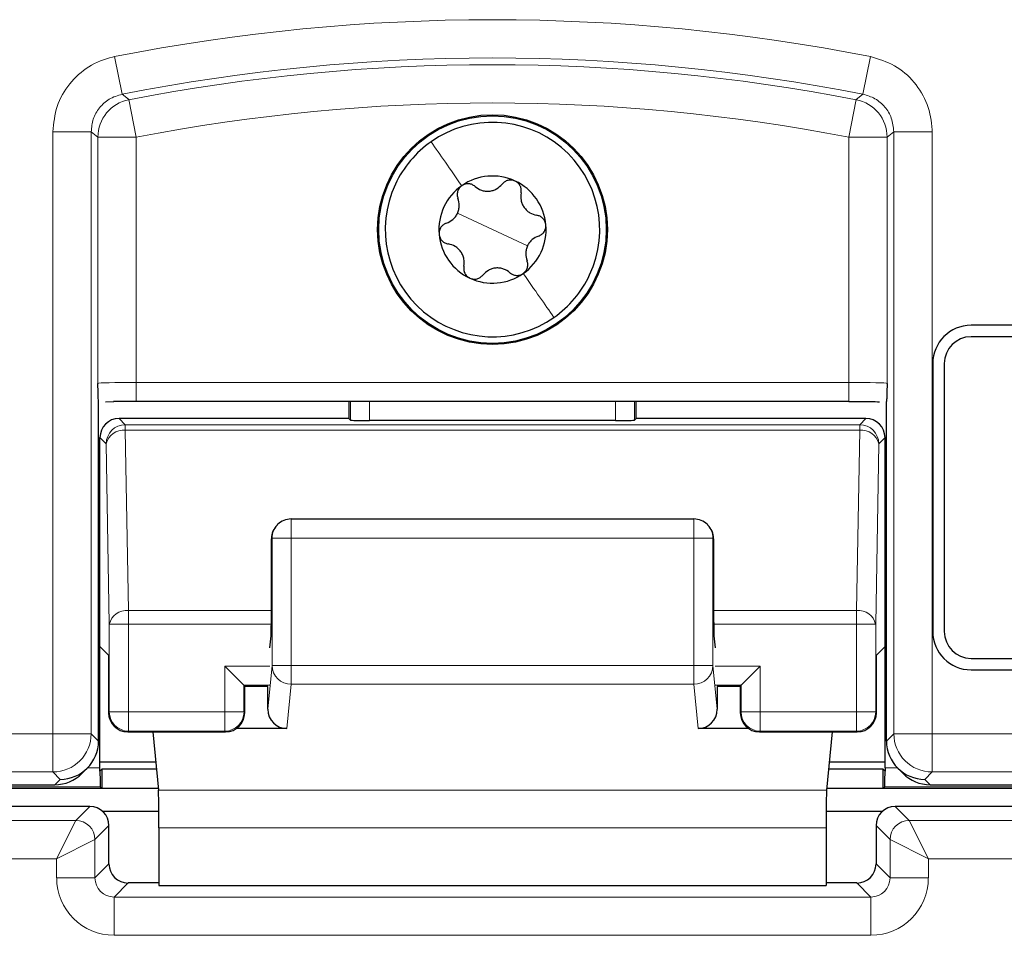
# Paper-space layout 'Blatt3' of a CAD drawing. Header units: millimetres. Extents: x 5 to 418, y 2 to 292.
# Tile 29 of 95: x 102.48 to 106.77, y 185.62 to 189.61. Entities that reach past the tile are written whole.
import ezdxf

# ---------------------------------------------------------------- set-up
doc = ezdxf.new("R2010")
doc.units = ezdxf.units.MM

psp = doc.layouts.new('Blatt3')

# ---------------------------------------------------------------- linework, layer by layer
at = {"color": 7, "linetype": 'Continuous', "lineweight": 18}
for p, q in [((102.8968, 189.4443), (102.929, 189.2808)), ((106.1868, 189.4443), (106.1546, 189.2808)), ((102.9587, 189.2569), (102.9905, 189.0933)), ((106.1249, 189.2569), (106.0931, 189.0933)), ((102.628, 186.4966), (102.628, 189.1173)), ((102.628, 189.1173), (102.7947, 189.1173)), ((102.7947, 189.1173), (102.7947, 186.4966)), ((102.8239, 188.0218), (102.8239, 189.0933)), ((102.8239, 189.0933), (102.9905, 189.0933)), ((102.9905, 189.0933), (102.9905, 188.0261)), ((106.0931, 189.0933), (106.2598, 189.0933)), ((106.0931, 188.0261), (106.0931, 189.0933)), ((106.2598, 189.0933), (106.2598, 188.0218)), ((106.2889, 186.4966), (106.2889, 189.1173)), ((106.4556, 189.1173), (106.2889, 189.1173)), ((106.4556, 189.1173), (106.4556, 186.4966)), ((104.5418, 188.6913), (104.3895, 188.7624)), ((104.5418, 188.6913), (104.6941, 188.6202)), ((102.9905, 187.9428), (102.9905, 188.0261)), ((102.9905, 188.0261), (106.0931, 188.0261)), ((106.0931, 187.9428), (106.0931, 188.0261)), ((103.9237, 187.8616), (103.9237, 187.9428)), ((104.007, 187.9428), (104.007, 187.8602)), ((105.0766, 187.8602), (105.0766, 187.9428)), ((105.1599, 187.9428), (105.1599, 187.8616)), ((102.9163, 187.8689), (102.9433, 187.8419)), ((102.9433, 187.8419), (102.9433, 187.8175)), ((102.9433, 187.8419), (106.1403, 187.8419)), ((106.1403, 187.8419), (106.1673, 187.8689)), ((106.1403, 187.8175), (106.1403, 187.8419)), ((102.9433, 187.8175), (102.957, 187.0324)), ((102.9433, 187.8175), (106.1403, 187.8175)), ((106.1266, 187.0324), (106.1403, 187.8175)), ((102.86, 187.7585), (102.833, 187.7856)), ((102.8737, 186.9734), (102.86, 187.7585)), ((106.2236, 187.7585), (106.2099, 186.9734)), ((106.2507, 187.7856), (106.2236, 187.7585)), ((103.6654, 187.3481), (103.6654, 187.4315)), ((105.4182, 187.3481), (105.4182, 187.4315)), ((103.582, 187.3481), (103.5791, 187.3452)), ((103.582, 187.3481), (103.6654, 187.3481)), ((103.582, 186.7938), (103.582, 187.3481)), ((105.4182, 187.3481), (103.6654, 187.3481)), ((103.6654, 187.3481), (103.6654, 186.7938)), ((105.4182, 187.3481), (105.5016, 187.3481)), ((105.4182, 186.7938), (105.4182, 187.3481)), ((105.5016, 187.3481), (105.5016, 186.7938)), ((105.5045, 187.3452), (105.5016, 187.3481)), ((102.957, 187.0324), (102.957, 186.9734)), ((102.957, 187.0324), (103.5791, 187.0324)), ((105.5045, 187.0324), (106.1266, 187.0324)), ((106.1266, 186.9734), (106.1266, 187.0324)), ((102.8737, 186.5913), (102.8737, 186.9734)), ((102.957, 186.9734), (102.8737, 186.9734)), ((102.957, 186.9734), (102.957, 186.5913)), ((102.957, 186.9734), (103.579, 186.9734)), ((105.5046, 186.9734), (106.1266, 186.9734)), ((106.2099, 186.9734), (106.1266, 186.9734)), ((106.1266, 186.5913), (106.1266, 186.9734)), ((106.2099, 186.9734), (106.2099, 186.5913)), ((103.5718, 186.7913), (103.3766, 186.7913)), ((103.3766, 186.5913), (103.3766, 186.7913)), ((103.5637, 186.6032), (103.582, 186.7938)), ((103.582, 186.7938), (103.6654, 186.7938)), ((103.6654, 186.7938), (105.4182, 186.7938)), ((103.6654, 186.7118), (103.6654, 186.7938)), ((105.4182, 186.7938), (105.5016, 186.7938)), ((105.4182, 186.7118), (105.4182, 186.7938)), ((105.5016, 186.7938), (105.5199, 186.6032)), ((105.707, 186.7913), (105.5118, 186.7913)), ((105.707, 186.7913), (105.707, 186.5913)), ((103.5704, 186.7079), (103.4599, 186.7079)), ((103.4599, 186.7079), (103.4599, 186.5913)), ((103.6654, 186.7118), (103.6468, 186.5188)), ((105.4182, 186.7118), (103.6654, 186.7118)), ((105.4368, 186.5188), (105.4182, 186.7118)), ((105.6237, 186.7079), (105.5132, 186.7079)), ((105.6237, 186.5913), (105.6237, 186.7079)), ((102.8705, 186.5881), (102.8737, 186.5913)), ((102.957, 186.5913), (102.8737, 186.5913)), ((102.957, 186.5913), (102.957, 186.5079)), ((102.957, 186.5913), (103.3766, 186.5913)), ((103.3766, 186.5079), (103.3766, 186.5913)), ((103.4599, 186.5913), (103.3766, 186.5913)), ((103.4599, 186.5913), (103.4631, 186.5881)), ((105.6205, 186.5881), (105.6237, 186.5913)), ((105.707, 186.5913), (105.6237, 186.5913)), ((105.707, 186.5913), (106.1266, 186.5913)), ((105.707, 186.5913), (105.707, 186.5079)), ((106.1266, 186.5079), (106.1266, 186.5913)), ((106.2099, 186.5913), (106.1266, 186.5913)), ((106.2099, 186.5913), (106.2131, 186.5881)), ((102.957, 186.5079), (102.9539, 186.5048)), ((102.957, 186.5079), (103.3766, 186.5079)), ((103.3798, 186.5048), (103.3766, 186.5079)), ((105.707, 186.5079), (105.7039, 186.5048)), ((105.707, 186.5079), (106.1266, 186.5079)), ((106.1298, 186.5048), (106.1266, 186.5079)), ((99.4556, 186.4966), (102.628, 186.4966)), ((102.628, 186.4966), (102.7947, 186.4966)), ((102.628, 186.4966), (102.628, 186.3299)), ((102.7947, 186.4966), (102.8267, 186.4645)), ((106.2569, 186.4645), (106.2889, 186.4966)), ((106.2889, 186.4966), (106.4556, 186.4966)), ((106.4556, 186.4966), (109.628, 186.4966)), ((106.4556, 186.3299), (106.4556, 186.4966)), ((102.7797, 186.3486), (102.833, 186.3486)), ((106.2507, 186.3486), (106.3039, 186.3486)), ((102.628, 186.3299), (99.4556, 186.3299)), ((102.66, 186.2979), (102.628, 186.3299)), ((102.6367, 186.2746), (102.66, 186.2979)), ((106.4556, 186.3299), (106.4236, 186.2979)), ((106.4236, 186.2979), (106.4469, 186.2746)), ((109.628, 186.3299), (106.4556, 186.3299)), ((102.8344, 186.2652), (99.3585, 186.2652)), ((105.9962, 186.2505), (103.0874, 186.2505)), ((109.7251, 186.2652), (106.2492, 186.2652)), ((102.7278, 186.1189), (102.7889, 186.18)), ((106.2948, 186.18), (106.3558, 186.1189)), ((99.4558, 186.1189), (102.7278, 186.1189)), ((102.6444, 185.9522), (102.7278, 186.1189)), ((106.3558, 186.1189), (109.6278, 186.1189)), ((106.3558, 186.1189), (106.4392, 185.9522)), ((102.8722, 186.0967), (102.8111, 186.0356)), ((105.9938, 186.0865), (103.0898, 186.0865)), ((106.2725, 186.0356), (106.2114, 186.0967)), ((102.6444, 185.9522), (102.8111, 186.0356)), ((102.8111, 186.0356), (102.8111, 185.8689)), ((106.2725, 186.0356), (106.4392, 185.9522)), ((106.2725, 185.8689), (106.2725, 186.0356)), ((102.6444, 185.9522), (99.4558, 185.9522)), ((102.6444, 185.8689), (102.6444, 185.9522)), ((109.6278, 185.9522), (106.4392, 185.9522)), ((106.4392, 185.9522), (106.4392, 185.8689)), ((102.8111, 185.8689), (102.8722, 185.93)), ((106.2114, 185.93), (106.2725, 185.8689)), ((102.6444, 185.8689), (102.8111, 185.8689)), ((106.4392, 185.8689), (106.2725, 185.8689)), ((102.9555, 185.8467), (102.8944, 185.7856)), ((106.1892, 185.7856), (106.1281, 185.8467)), ((102.8944, 185.6189), (102.8944, 185.7856)), ((102.8944, 185.7856), (106.1892, 185.7856)), ((106.1892, 185.6189), (106.1892, 185.7856)), ((106.1892, 185.6189), (102.8944, 185.6189))]:
    psp.add_line(p, q, dxfattribs=at)
at = {"color": 7, "linetype": 'Continuous', "lineweight": 25}
for p, q in [((109.6251, 188.2746), (106.6251, 188.2746)), ((109.6251, 188.2246), (106.6251, 188.2246)), ((106.4585, 188.1079), (106.4585, 186.9413)), ((106.5085, 188.1079), (106.5085, 186.9413)), ((102.8267, 186.4646), (102.8267, 187.9431)), ((102.8569, 187.9421), (102.8929, 187.9423)), ((106.0931, 187.9428), (102.9905, 187.9428)), ((103.9164, 187.9428), (103.9164, 187.8689)), ((105.1672, 187.8689), (105.1672, 187.9428)), ((106.2569, 186.4646), (106.2569, 187.9431)), ((103.9164, 187.8689), (102.9163, 187.8689)), ((103.9237, 187.8616), (103.9164, 187.8689)), ((105.0766, 187.8602), (104.007, 187.8602)), ((105.1672, 187.8689), (105.1599, 187.8616)), ((106.1673, 187.8689), (105.1672, 187.8689)), ((102.833, 186.8759), (102.833, 187.7856)), ((106.2507, 186.8759), (106.2507, 187.7856)), ((103.6064, 187.4071), (103.6039, 187.4046)), ((103.6654, 187.4315), (105.4182, 187.4315)), ((105.4797, 187.4046), (105.4772, 187.4071)), ((103.5791, 187.0047), (103.5791, 187.3452)), ((105.5045, 187.3452), (105.5045, 187.0047)), ((103.5718, 186.8702), (103.5779, 186.9223)), ((105.5057, 186.9223), (105.5118, 186.8702)), ((102.8705, 186.8383), (102.833, 186.8759)), ((102.833, 186.3486), (102.833, 186.8759)), ((106.2507, 186.8759), (106.2131, 186.8383)), ((106.2507, 186.3486), (106.2507, 186.8759)), ((102.8705, 186.8383), (102.8705, 186.5881)), ((106.2131, 186.5881), (106.2131, 186.8383)), ((106.6251, 186.8246), (109.6251, 186.8246)), ((103.3766, 186.7913), (103.4599, 186.7079)), ((105.6237, 186.7079), (105.707, 186.7913)), ((106.6251, 186.7746), (109.6251, 186.7746)), ((103.4599, 186.7079), (103.4631, 186.7048)), ((103.4631, 186.5881), (103.4631, 186.7048)), ((103.5643, 186.7018), (103.4631, 186.7018)), ((103.5637, 186.6032), (103.5637, 186.7018)), ((105.6205, 186.7018), (105.5193, 186.7018)), ((105.5199, 186.7018), (105.5199, 186.6032)), ((105.6237, 186.7079), (105.6205, 186.7048)), ((105.6205, 186.7048), (105.6205, 186.5881)), ((102.9539, 186.5048), (103.3798, 186.5048)), ((103.0629, 186.5048), (103.0874, 186.2505)), ((103.6468, 186.5188), (103.4259, 186.5188)), ((105.6577, 186.5188), (105.4368, 186.5188)), ((105.7039, 186.5048), (106.1298, 186.5048)), ((106.0207, 186.5048), (105.9962, 186.2505)), ((102.8267, 186.4645), (102.8267, 186.4646)), ((106.2569, 186.4645), (106.2569, 186.4646)), ((102.7546, 186.3235), (102.7779, 186.3468)), ((102.8329, 186.3335), (102.833, 186.3335)), ((102.833, 186.3745), (103.0755, 186.3745)), ((102.8417, 186.3422), (102.833, 186.3335)), ((103.0786, 186.3422), (102.8417, 186.3422)), ((102.8417, 186.3422), (102.8417, 186.2579)), ((106.2419, 186.3422), (106.005, 186.3422)), ((106.0081, 186.3745), (106.2507, 186.3745)), ((106.2506, 186.3335), (106.2419, 186.3422)), ((106.2419, 186.2579), (106.2419, 186.3422)), ((106.2506, 186.3335), (106.2507, 186.3335)), ((106.3057, 186.3468), (106.329, 186.3235)), ((99.2918, 186.2746), (102.6367, 186.2746)), ((102.8417, 186.2579), (102.0473, 186.2579)), ((102.8417, 186.2579), (102.8344, 186.2652)), ((103.0867, 186.2579), (102.8417, 186.2579)), ((106.2419, 186.2579), (105.9969, 186.2579)), ((106.2492, 186.2652), (106.2419, 186.2579)), ((107.0363, 186.2579), (106.2419, 186.2579)), ((106.4469, 186.2746), (109.7918, 186.2746)), ((102.7889, 186.18), (99.3947, 186.18)), ((109.6889, 186.18), (106.2948, 186.18)), ((103.0895, 186.1575), (102.8458, 186.1575)), ((106.2378, 186.1575), (105.9941, 186.1575)), ((102.8722, 185.93), (102.8722, 186.0967)), ((103.0898, 186.0865), (103.0898, 185.8351)), ((105.9938, 186.0865), (105.9938, 185.8351)), ((106.2114, 186.0967), (106.2114, 185.93)), ((103.0898, 185.8467), (102.9555, 185.8467)), ((103.0898, 185.8351), (105.9938, 185.8351)), ((106.1281, 185.8467), (105.9938, 185.8467))]:
    psp.add_line(p, q, dxfattribs=at)
at = {"color": 7, "linetype": 'Continuous', "lineweight": 18, "flags": 128}
for points in [[(102.929, 189.2808), (102.935, 189.2761), (102.9587, 189.2569)], [(106.1249, 189.2569), (106.1308, 189.2617), (106.1546, 189.2808)], [(102.8239, 189.0933), (102.8092, 189.1053), (102.7947, 189.1173)], [(106.2889, 189.1173), (106.2744, 189.1053), (106.2598, 189.0933)]]:
    psp.add_lwpolyline(points, dxfattribs=at)
at = {"color": 7, "linetype": 'Continuous', "lineweight": 25}
for radius in [0.5, 0.4953]:
    psp.add_circle((104.5418, 188.6913), radius, dxfattribs=at)
at = {"color": 7, "linetype": 'Continuous', "lineweight": 18}
for centre, radius, start, end in [((104.5418, 181.1079), 8.4971, 78.83718, 101.16282), ((104.5418, 181.1079), 8.3305, 78.83718, 101.16282), ((104.5418, 181.1079), 8.3013, 79.00614, 100.99386), ((102.9906, 189.0932), 0.1667, 101.01, 179.9839), ((106.0931, 189.0932), 0.1667, 0.0161, 78.99), ((104.5418, 181.1079), 8.1346, 79.00614, 100.99386), ((102.9434, 187.7585), 0.0834, 90.0204, 179.9796), ((106.1403, 187.7585), 0.0834, 0.0204, 89.9796), ((102.9338, 187.7425), 0.0755, 82.7749, 167.7621), ((106.1498, 187.7425), 0.0755, 12.2379, 97.2251), ((103.6653, 187.3482), 0.0833, 135.0015, 180.0196), ((105.4183, 187.3482), 0.0833, 359.9804, 44.9985), ((102.9475, 186.9574), 0.0755, 82.7749, 167.7621), ((106.1361, 186.9574), 0.0755, 12.2379, 97.2251), ((103.665, 186.7947), 0.083, 180.6709, 270.2464), ((105.4186, 186.7947), 0.083, 269.7536, 359.3291), ((102.9571, 186.5913), 0.0834, 180.0204, 269.9796), ((103.3766, 186.5913), 0.0834, 270.0204, 359.9796), ((105.7071, 186.5913), 0.0834, 180.0204, 269.9796), ((106.1266, 186.5913), 0.0834, 270.0204, 359.9796), ((102.628, 186.4966), 0.1667, 270.0204, 359.9796), ((106.4556, 186.4966), 0.1667, 180.0204, 269.9796), ((102.7277, 186.0355), 0.0834, 0.0204, 89.9796), ((106.3559, 186.0355), 0.0834, 90.0204, 179.9796)]:
    psp.add_arc(centre, radius, start, end, dxfattribs=at)
at = {"color": 7, "linetype": 'Continuous', "lineweight": 25}
for centre, radius, start, end in [((104.5418, 188.6913), 0.4667, 334.9863, 124.9863), ((104.5418, 188.6913), 0.4667, 124.9863, 154.9863), ((104.5418, 188.6913), 0.2333, 64.9863, 124.9863), ((104.5418, 188.6913), 0.4667, 154.9863, 304.9863), ((104.5418, 188.6913), 0.2333, 124.9863, 184.9863), ((104.5418, 188.6913), 0.2333, 4.9863, 64.9863), ((104.5418, 188.6913), 0.2333, 304.9863, 4.9863), ((104.5418, 188.6913), 0.2333, 184.9863, 244.9863), ((104.5418, 188.6913), 0.2333, 244.9863, 304.9863), ((104.5418, 188.6913), 0.4667, 304.9863, 334.9863), ((106.6251, 188.1079), 0.1667, 90, 180), ((106.6251, 188.1079), 0.1167, 90, 180), ((103.6654, 187.3481), 0.0833, 90, 135), ((105.4182, 187.3481), 0.0833, 45, 90), ((106.6251, 186.9413), 0.1667, 180, 270), ((106.6251, 186.9413), 0.1167, 180, 270), ((102.9539, 186.5881), 0.0834, 180.0204, 269.9796), ((103.3797, 186.5881), 0.0834, 270.0204, 359.9796), ((105.7039, 186.5881), 0.0834, 180.0204, 269.9796), ((106.1297, 186.5881), 0.0834, 270.0204, 359.9796), ((102.7888, 186.0966), 0.0834, 0.0204, 89.9796), ((106.2948, 186.0966), 0.0834, 90.0204, 179.9796)]:
    psp.add_arc(centre, radius, start, end, dxfattribs=at)
at = {"color": 7, "linetype": 'Continuous', "lineweight": 18}
for centre, major_axis, ratio, start_param, end_param in [((102.9905, 188.0217), (0.1667, 0), 0.026183, 1.570796, 3.124139), ((106.0931, 188.0217), (0.1667, 0), 0.026183, 0.017453, 1.570796), ((102.8945, 185.869), (-0.1768, -0.1768), 0.999695, 5.497939, 7.068431), ((102.8945, 185.869), (0.059, 0.059), 0.998479, 2.356347, 3.926839), ((106.1891, 185.869), (0.1768, -0.1768), 0.999695, 5.497939, 7.068431), ((106.1891, 185.869), (0.059, -0.059), 0.998479, 5.497939, 7.068431)]:
    psp.add_ellipse(centre, major_axis=major_axis, ratio=ratio, start_param=start_param, end_param=end_param, dxfattribs=at)
at = {"color": 7, "linetype": 'Continuous', "lineweight": 25}
for centre, major_axis, ratio, start_param, end_param in [((102.9905, 187.9384), (0.25, 0), 0.017455, 1.570796, 1.979484), ((102.9163, 187.7856), (0.0589, -0.0589), 0.999695, 2.356347, 3.926839), ((104.007, 187.8616), (0.0833, 0), 0.017455, 3.159046, 4.712389), ((105.0766, 187.8616), (0.0833, 0), 0.017455, 4.712389, 6.265732), ((106.1673, 187.7856), (-0.0589, -0.0589), 0.999695, 2.356347, 3.926839), ((103.6639, 187.3467), (0.0786, 0.0326), 0.975619, 1.972298, 2.740091), ((105.4197, 187.3467), (0.0786, -0.0326), 0.975619, 0.401502, 1.169294), ((103.6625, 187.3452), (0.0589, 0.0589), 0.999695, 2.338589, 2.356347), ((105.4212, 187.3452), (0.0589, -0.0589), 0.999695, 0.785246, 0.803004), ((103.5777, 187.0047), (0, 0.0833), 0.017455, 3.291109, 4.712389), ((105.506, 187.0047), (0, 0.0833), 0.017455, 1.570796, 2.992077), ((103.647, 186.6034), (-0.0081, -0.0843), 0.983821, 4.809961, 6.377644), ((105.4366, 186.6034), (-0.0081, 0.0843), 0.983821, 3.047134, 4.614817), ((102.66, 186.4646), (0.1667, 0), 0.999695, 4.712389, 6.282881), ((106.4236, 186.4646), (0.1667, 0), 0.999695, 3.141897, 4.712389), ((102.8315, 186.3486), (0, 0.0833), 0.017455, 4.530512, 4.712389), ((102.8344, 186.3486), (0, 0.0833), 0.017455, 1.752673, 3.124139), ((106.2492, 186.3486), (0, 0.0833), 0.017455, 3.159046, 4.530512), ((106.2521, 186.3486), (0, 0.0833), 0.017455, 1.570796, 1.752673), ((102.6367, 186.4413), (0.1179, 0.1179), 0.999695, 3.926839, 4.712389), ((106.4469, 186.4413), (0.1179, -0.1179), 0.999695, 4.712389, 5.497939), ((103.0869, 186.0865), (0, 0.1667), 0.017455, 4.712389, 6.103873), ((105.9967, 186.0865), (0, 0.1667), 0.017455, 0.179312, 1.570796), ((102.9556, 185.93), (0.059, 0.059), 0.998479, 2.356347, 3.926839), ((106.128, 185.93), (0.059, -0.059), 0.998479, 5.497939, 7.068431)]:
    psp.add_ellipse(centre, major_axis=major_axis, ratio=ratio, start_param=start_param, end_param=end_param, dxfattribs=at)
at = {"color": 7, "linetype": 'Continuous', "lineweight": 18}
for points, knots in [([(102.8968, 189.4443), (102.8939, 189.4437), (102.8545, 189.4356), (102.7811, 189.4053), (102.6965, 189.3295), (102.6391, 189.2298), (102.6317, 189.1548), (102.628, 189.1173)], [0, 0, 0, 0, 0.019366, 0.264509, 0.509654, 0.754828, 1, 1, 1, 1]), ([(106.4556, 189.1173), (106.4556, 189.1203), (106.4552, 189.1605), (106.4397, 189.2384), (106.3818, 189.336), (106.295, 189.4117), (106.2229, 189.4334), (106.1868, 189.4443)], [0, 0, 0, 0, 0.019366, 0.264509, 0.509654, 0.754828, 1, 1, 1, 1]), ([(102.7947, 189.1173), (102.7965, 189.1361), (102.8002, 189.1736), (102.8289, 189.2232), (102.8721, 189.2632), (102.9096, 189.2748), (102.929, 189.2808)], [0, 0, 0, 0, 0.245266, 0.490493, 0.73569, 1, 1, 1, 1]), ([(106.1546, 189.2808), (106.1726, 189.2754), (106.2087, 189.2645), (106.2518, 189.2267), (106.2827, 189.1766), (106.2868, 189.1376), (106.2889, 189.1173)], [0, 0, 0, 0, 0.2452657, 0.4904926, 0.7356895, 1, 1, 1, 1])]:
    psp.add_open_spline(points, degree=3, knots=knots, dxfattribs=at)
for points in [[(104.2742, 189.0736), (104.2943, 189.0449), (104.3346, 188.9874), (104.3835, 188.9174), (104.408, 188.8824)], [(104.8094, 188.3089), (104.7893, 188.3377), (104.749, 188.3952), (104.7001, 188.4651), (104.6756, 188.5001)]]:
    psp.add_open_spline(points, degree=3, dxfattribs=at)
at = {"color": 7, "linetype": 'Continuous', "lineweight": 25}
for points, knots in [([(104.6405, 188.9027), (104.6353, 188.9045), (104.6249, 188.9081), (104.6087, 188.9063), (104.5943, 188.9001), (104.5875, 188.893), (104.5841, 188.8894)], [0, 0, 0, 0, 0.2492337, 0.4997272, 0.7493456, 1, 1, 1, 1]), ([(104.408, 188.8824), (104.4039, 188.8789), (104.3956, 188.8717), (104.389, 188.8567), (104.3872, 188.8411), (104.39, 188.8317), (104.3914, 188.827)], [0, 0, 0, 0, 0.2492338, 0.4997272, 0.7493458, 1, 1, 1, 1]), ([(104.4658, 188.8791), (104.4618, 188.882), (104.4539, 188.8879), (104.4387, 188.8915), (104.4224, 188.8905), (104.4128, 188.8851), (104.408, 188.8824)], [0, 0, 0, 0, 0.250851, 0.499819, 0.749995, 1, 1, 1, 1]), ([(104.4658, 188.8791), (104.4744, 188.8729), (104.4873, 188.8636), (104.5096, 188.8586), (104.5271, 188.858), (104.5444, 188.8615), (104.5656, 188.8703), (104.5767, 188.8818), (104.5841, 188.8894)], [0, 0, 0, 0, 0.249139, 0.374273, 0.498879, 0.623969, 0.749734, 1, 1, 1, 1]), ([(104.6664, 188.851), (104.667, 188.8559), (104.6681, 188.8657), (104.6637, 188.8806), (104.6546, 188.8942), (104.6452, 188.8999), (104.6405, 188.9027)], [0, 0, 0, 0, 0.250853, 0.499822, 0.749997, 1, 1, 1, 1]), ([(104.3412, 188.7194), (104.3508, 188.7237), (104.3653, 188.7302), (104.3808, 188.747), (104.39, 188.7619), (104.3956, 188.7786), (104.3986, 188.8014), (104.3943, 188.8168), (104.3914, 188.827)], [0, 0, 0, 0, 0.2490881, 0.3742197, 0.4988353, 0.623937, 0.7497132, 1, 1, 1, 1]), ([(104.6664, 188.851), (104.6654, 188.8405), (104.6638, 188.8246), (104.6705, 188.8028), (104.6789, 188.7874), (104.6905, 188.7742), (104.7087, 188.7602), (104.7242, 188.7563), (104.7345, 188.7537)], [0, 0, 0, 0, 0.249141, 0.374275, 0.498881, 0.623971, 0.749735, 1, 1, 1, 1]), ([(104.7743, 188.7116), (104.7732, 188.7169), (104.7711, 188.7277), (104.7615, 188.7409), (104.7489, 188.7502), (104.7393, 188.7525), (104.7345, 188.7537)], [0, 0, 0, 0, 0.249237, 0.499727, 0.749344, 1, 1, 1, 1]), ([(104.3412, 188.7194), (104.3366, 188.7174), (104.3276, 188.7135), (104.3169, 188.7021), (104.3096, 188.6875), (104.3094, 188.6765), (104.3094, 188.671)], [0, 0, 0, 0, 0.2507928, 0.4997404, 0.7499403, 1, 1, 1, 1]), ([(104.7424, 188.6632), (104.747, 188.6652), (104.756, 188.6691), (104.7667, 188.6804), (104.774, 188.695), (104.7742, 188.7061), (104.7743, 188.7116)], [0, 0, 0, 0, 0.250793, 0.49974, 0.74994, 1, 1, 1, 1]), ([(104.3094, 188.671), (104.3104, 188.6656), (104.3125, 188.6548), (104.3221, 188.6416), (104.3347, 188.6323), (104.3443, 188.63), (104.3491, 188.6289)], [0, 0, 0, 0, 0.2492369, 0.4997272, 0.7493439, 1, 1, 1, 1]), ([(104.7424, 188.6632), (104.7328, 188.6589), (104.7183, 188.6523), (104.7028, 188.6356), (104.6936, 188.6206), (104.688, 188.6039), (104.685, 188.5812), (104.6893, 188.5658), (104.6922, 188.5556)], [0, 0, 0, 0, 0.249088, 0.37422, 0.498835, 0.623937, 0.749713, 1, 1, 1, 1]), ([(104.4172, 188.5316), (104.4182, 188.5421), (104.4198, 188.5579), (104.4131, 188.5797), (104.4047, 188.5952), (104.3931, 188.6084), (104.3749, 188.6223), (104.3594, 188.6263), (104.3491, 188.6289)], [0, 0, 0, 0, 0.249141, 0.374275, 0.498881, 0.623971, 0.749735, 1, 1, 1, 1]), ([(104.4172, 188.5316), (104.4166, 188.5267), (104.4155, 188.5169), (104.4199, 188.5019), (104.429, 188.4883), (104.4384, 188.4827), (104.4431, 188.4798)], [0, 0, 0, 0, 0.250853, 0.499822, 0.749997, 1, 1, 1, 1]), ([(104.6178, 188.5035), (104.6092, 188.5097), (104.5963, 188.519), (104.574, 188.524), (104.5565, 188.5245), (104.5393, 188.521), (104.5181, 188.5122), (104.5069, 188.5008), (104.4995, 188.4932)], [0, 0, 0, 0, 0.249139, 0.374273, 0.498879, 0.623969, 0.749734, 1, 1, 1, 1]), ([(104.6756, 188.5001), (104.6797, 188.5037), (104.6881, 188.5109), (104.6946, 188.5259), (104.6964, 188.5414), (104.6936, 188.5508), (104.6922, 188.5556)], [0, 0, 0, 0, 0.249234, 0.499727, 0.749346, 1, 1, 1, 1]), ([(104.4431, 188.4798), (104.4483, 188.478), (104.4587, 188.4744), (104.475, 188.4762), (104.4893, 188.4824), (104.4961, 188.4896), (104.4995, 188.4932)], [0, 0, 0, 0, 0.249234, 0.499727, 0.749346, 1, 1, 1, 1]), ([(104.6178, 188.5035), (104.6218, 188.5005), (104.6297, 188.4947), (104.6449, 188.4911), (104.6612, 188.4921), (104.6708, 188.4974), (104.6756, 188.5001)], [0, 0, 0, 0, 0.250851, 0.499819, 0.749995, 1, 1, 1, 1]), ([(102.8267, 187.9431), (102.8265, 187.9453), (102.8261, 187.9496), (102.8254, 187.9656), (102.8247, 187.9897), (102.8241, 188.0109), (102.8239, 188.0216), (102.8239, 188.0218)], [0, 0, 0, 0, 0.1900934, 0.3849881, 0.6882041, 0.994249, 1, 1, 1, 1]), ([(106.2598, 188.0218), (106.2597, 188.0216), (106.2595, 188.0109), (106.2589, 187.9898), (106.2582, 187.9657), (106.2575, 187.9497), (106.2571, 187.9453), (106.2569, 187.9431)], [0, 0, 0, 0, 0.005751, 0.309684, 0.615014, 0.805547, 1, 1, 1, 1]), ([(106.0931, 187.9427), (106.1127, 187.9427), (106.1602, 187.9427), (106.202, 187.9423), (106.2266, 187.942)], [0, 0, 0, 0, 0.411358, 1, 1, 1, 1])]:
    psp.add_open_spline(points, degree=3, knots=knots, dxfattribs=at)

doc.saveas('drawing.dxf')
